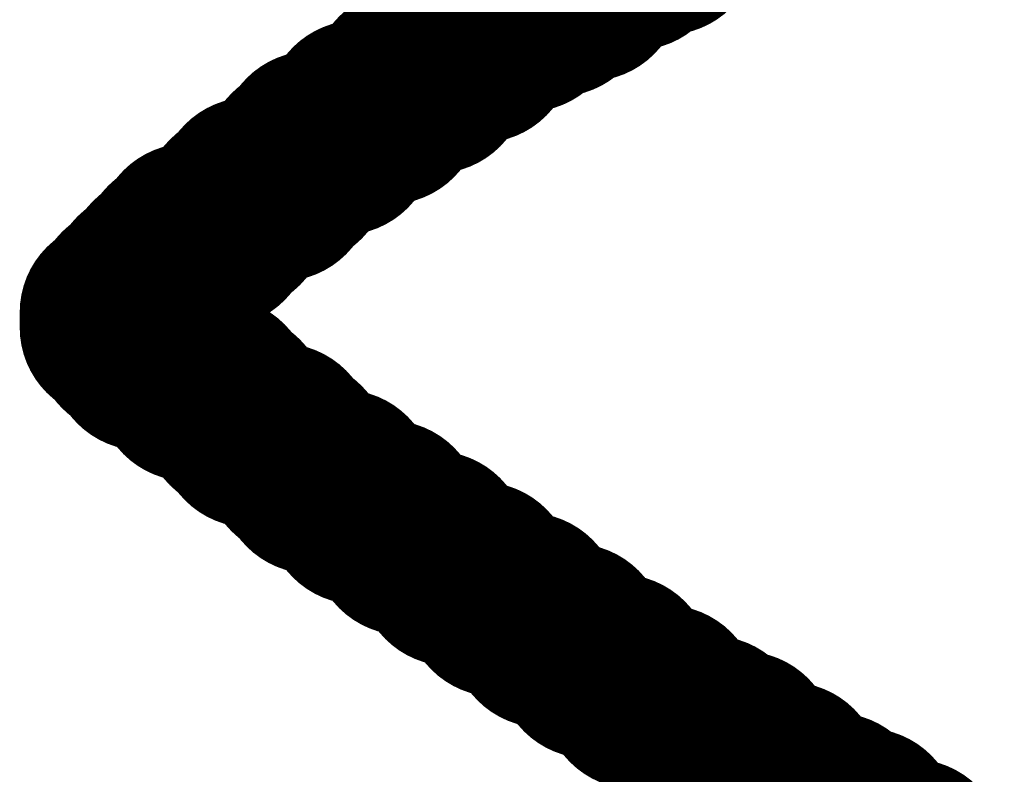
# Model space of a CAD drawing. Header units: inches. Extents: x -0.03 to 9.71, y 0 to 4.44.
# Tile 8 of 118: x 0.076 to 0.1028, y 0.726 to 0.7465. Entities that reach past the tile are written whole.
import ezdxf

# ---------------------------------------------------------------- set-up
doc = ezdxf.new("R2010")
doc.units = ezdxf.units.IN
doc.header["$MEASUREMENT"] = 0
doc.layers.add('Top Overlay', color=2, linetype='Continuous')

msp = doc.modelspace()

# ---------------------------------------------------------------- linework, layer by layer
at = {"layer": 'Top Overlay'}
for p, q in [((0.089819, 0.746902), (0.089819, 0.746484)), ((0.089819, 0.746484), (0.088981, 0.746484)), ((0.088981, 0.746484), (0.088981, 0.746067)), ((0.088981, 0.746067), (0.088563, 0.746067)), ((0.088563, 0.746067), (0.088563, 0.745646)), ((0.088563, 0.745646), (0.087729, 0.745646)), ((0.087729, 0.745646), (0.087729, 0.745228)), ((0.087729, 0.745228), (0.087311, 0.745228)), ((0.087311, 0.745228), (0.087311, 0.744811)), ((0.087311, 0.744811), (0.086473, 0.744811)), ((0.086473, 0.744811), (0.086473, 0.744394)), ((0.086473, 0.744394), (0.086055, 0.744394)), ((0.086055, 0.744394), (0.086055, 0.743973)), ((0.086055, 0.743973), (0.085217, 0.743973)), ((0.085217, 0.743973), (0.085217, 0.743555)), ((0.085217, 0.743555), (0.0848, 0.743555)), ((0.0848, 0.743555), (0.0848, 0.743138)), ((0.0848, 0.743138), (0.083965, 0.743138)), ((0.083965, 0.743138), (0.083965, 0.742721)), ((0.083965, 0.742721), (0.083548, 0.742721)), ((0.083548, 0.742721), (0.083548, 0.742303)), ((0.083548, 0.742303), (0.083126, 0.742303)), ((0.083126, 0.742303), (0.083126, 0.741882)), ((0.083126, 0.741882), (0.082292, 0.741882)), ((0.082292, 0.741882), (0.082292, 0.741465)), ((0.082292, 0.741465), (0.081874, 0.741465)), ((0.081874, 0.741465), (0.081874, 0.741047)), ((0.081874, 0.741047), (0.081453, 0.741047)), ((0.081453, 0.741047), (0.081453, 0.74063)), ((0.081453, 0.74063), (0.080618, 0.74063)), ((0.080618, 0.74063), (0.080618, 0.740213)), ((0.080618, 0.740213), (0.080201, 0.740213)), ((0.080201, 0.740213), (0.080201, 0.739791)), ((0.080201, 0.739791), (0.079784, 0.739791)), ((0.079784, 0.739791), (0.079784, 0.739374)), ((0.079784, 0.739374), (0.079363, 0.739374)), ((0.079363, 0.739374), (0.079363, 0.738957)), ((0.079363, 0.738957), (0.078945, 0.738957)), ((0.078945, 0.738957), (0.078945, 0.738539)), ((0.078945, 0.738539), (0.078528, 0.738539)), ((0.078528, 0.738539), (0.078528, 0.738122)), ((0.078528, 0.738122), (0.078945, 0.738122)), ((0.078945, 0.738122), (0.078945, 0.737701)), ((0.078945, 0.737701), (0.079363, 0.737701)), ((0.079363, 0.737701), (0.079363, 0.737283)), ((0.079363, 0.737283), (0.080201, 0.737283)), ((0.080201, 0.737283), (0.080201, 0.736866)), ((0.080201, 0.736866), (0.080618, 0.736866)), ((0.080618, 0.736866), (0.080618, 0.736449)), ((0.080618, 0.736449), (0.081453, 0.736449)), ((0.081453, 0.736449), (0.081453, 0.736032)), ((0.081453, 0.736032), (0.081874, 0.736032)), ((0.081874, 0.736032), (0.081874, 0.73561)), ((0.081874, 0.73561), (0.082292, 0.73561)), ((0.082292, 0.73561), (0.082292, 0.735193)), ((0.082292, 0.735193), (0.083126, 0.735193)), ((0.083126, 0.735193), (0.083126, 0.734776)), ((0.083126, 0.734776), (0.083548, 0.734776)), ((0.083548, 0.734776), (0.083548, 0.734358)), ((0.083548, 0.734358), (0.083965, 0.734358)), ((0.083965, 0.734358), (0.083965, 0.733937)), ((0.083965, 0.733937), (0.0848, 0.733937)), ((0.0848, 0.733937), (0.0848, 0.73352)), ((0.0848, 0.73352), (0.085217, 0.73352)), ((0.085217, 0.73352), (0.085217, 0.733102)), ((0.085217, 0.733102), (0.086055, 0.733102)), ((0.086055, 0.733102), (0.086055, 0.732685)), ((0.086055, 0.732685), (0.086473, 0.732685)), ((0.086473, 0.732685), (0.086473, 0.732268)), ((0.086473, 0.732268), (0.087311, 0.732268)), ((0.087311, 0.732268), (0.087311, 0.731846)), ((0.087311, 0.731846), (0.087729, 0.731846)), ((0.087729, 0.731846), (0.087729, 0.731429)), ((0.087729, 0.731429), (0.088563, 0.731429)), ((0.088563, 0.731429), (0.088563, 0.731012)), ((0.088563, 0.731012), (0.088981, 0.731012)), ((0.088981, 0.731012), (0.088981, 0.730595)), ((0.088981, 0.730595), (0.089819, 0.730595)), ((0.089819, 0.730595), (0.089819, 0.730177)), ((0.089819, 0.730177), (0.090237, 0.730177)), ((0.090237, 0.730177), (0.090237, 0.729756)), ((0.090237, 0.729756), (0.091071, 0.729756)), ((0.091071, 0.729756), (0.091071, 0.729339)), ((0.091071, 0.729339), (0.091493, 0.729339)), ((0.091493, 0.729339), (0.091493, 0.728921)), ((0.091493, 0.728921), (0.092327, 0.728921)), ((0.092327, 0.728921), (0.092327, 0.728504)), ((0.092327, 0.728504), (0.092744, 0.728504)), ((0.092744, 0.728504), (0.092744, 0.728083)), ((0.092744, 0.728083), (0.093583, 0.728083)), ((0.093583, 0.728083), (0.093583, 0.727665)), ((0.093583, 0.727665), (0.094, 0.727665)), ((0.094, 0.727665), (0.094, 0.727248)), ((0.094, 0.727248), (0.094835, 0.727248)), ((0.094835, 0.727248), (0.094835, 0.726831)), ((0.094835, 0.726831), (0.095674, 0.726831)), ((0.095674, 0.726831), (0.095674, 0.726414)), ((0.095674, 0.726414), (0.096091, 0.726414)), ((0.096091, 0.726414), (0.096091, 0.725992)), ((0.096091, 0.725992), (0.096926, 0.725992)), ((0.096926, 0.725992), (0.096926, 0.725575))]:
    msp.add_line(p, q, dxfattribs=at)
at = {"layer": 'Top Overlay', "const_width": 0.005}
for points in [[(0.093583, 0.748575), (0.093583, 0.748992)], [(0.092744, 0.748158), (0.092744, 0.748575)], [(0.092744, 0.748575), (0.093583, 0.748575)], [(0.09191, 0.747736), (0.09191, 0.748158)], [(0.09191, 0.748158), (0.092744, 0.748158)], [(0.091493, 0.747736), (0.09191, 0.747736)], [(0.091493, 0.747319), (0.091493, 0.747736)], [(0.090654, 0.746902), (0.090654, 0.747319)], [(0.090654, 0.747319), (0.091493, 0.747319)], [(0.089819, 0.746902), (0.090654, 0.746902)], [(0.089819, 0.746484), (0.089819, 0.746902)], [(0.088981, 0.746484), (0.089819, 0.746484)], [(0.088981, 0.746067), (0.088981, 0.746484)], [(0.088563, 0.745646), (0.088563, 0.746067)], [(0.088563, 0.746067), (0.088981, 0.746067)], [(0.087729, 0.745228), (0.087729, 0.745646)], [(0.087729, 0.745646), (0.088563, 0.745646)], [(0.087311, 0.745228), (0.087729, 0.745228)], [(0.087311, 0.744811), (0.087311, 0.745228)], [(0.086473, 0.744811), (0.087311, 0.744811)], [(0.086473, 0.744394), (0.086473, 0.744811)], [(0.086055, 0.743973), (0.086055, 0.744394)], [(0.086055, 0.744394), (0.086473, 0.744394)], [(0.085217, 0.743973), (0.086055, 0.743973)], [(0.085217, 0.743555), (0.085217, 0.743973)], [(0.0848, 0.743138), (0.0848, 0.743555)], [(0.0848, 0.743555), (0.085217, 0.743555)], [(0.083965, 0.742721), (0.083965, 0.743138)], [(0.083965, 0.743138), (0.0848, 0.743138)], [(0.083548, 0.742721), (0.083965, 0.742721)], [(0.083548, 0.742303), (0.083548, 0.742721)], [(0.083126, 0.742303), (0.083548, 0.742303)], [(0.083126, 0.741882), (0.083126, 0.742303)], [(0.082292, 0.741465), (0.082292, 0.741882)], [(0.082292, 0.741882), (0.083126, 0.741882)], [(0.081874, 0.741465), (0.082292, 0.741465)], [(0.081874, 0.741047), (0.081874, 0.741465)], [(0.081453, 0.741047), (0.081874, 0.741047)], [(0.081453, 0.74063), (0.081453, 0.741047)], [(0.080618, 0.740213), (0.080618, 0.74063)], [(0.080618, 0.74063), (0.081453, 0.74063)], [(0.080201, 0.740213), (0.080618, 0.740213)], [(0.080201, 0.739791), (0.080201, 0.740213)], [(0.079784, 0.739791), (0.080201, 0.739791)], [(0.079784, 0.739374), (0.079784, 0.739791)], [(0.079363, 0.739374), (0.079784, 0.739374)], [(0.079363, 0.738957), (0.079363, 0.739374)], [(0.078945, 0.738539), (0.078945, 0.738957)], [(0.078945, 0.738957), (0.079363, 0.738957)], [(0.078528, 0.738122), (0.078528, 0.738539)], [(0.078528, 0.738539), (0.078945, 0.738539)], [(0.078528, 0.738122), (0.078945, 0.738122)], [(0.078945, 0.737701), (0.078945, 0.738122)], [(0.078945, 0.737701), (0.079363, 0.737701)], [(0.079363, 0.737283), (0.079363, 0.737701)], [(0.079363, 0.737283), (0.080201, 0.737283)], [(0.080201, 0.736866), (0.080201, 0.737283)], [(0.080201, 0.736866), (0.080618, 0.736866)], [(0.080618, 0.736449), (0.080618, 0.736866)], [(0.080618, 0.736449), (0.081453, 0.736449)], [(0.081453, 0.736032), (0.081453, 0.736449)], [(0.081453, 0.736032), (0.081874, 0.736032)], [(0.081874, 0.73561), (0.081874, 0.736032)], [(0.081874, 0.73561), (0.082292, 0.73561)], [(0.082292, 0.735193), (0.082292, 0.73561)], [(0.082292, 0.735193), (0.083126, 0.735193)], [(0.083126, 0.734776), (0.083126, 0.735193)], [(0.083126, 0.734776), (0.083548, 0.734776)], [(0.083548, 0.734358), (0.083548, 0.734776)], [(0.083548, 0.734358), (0.083965, 0.734358)], [(0.083965, 0.733937), (0.083965, 0.734358)], [(0.083965, 0.733937), (0.0848, 0.733937)], [(0.0848, 0.73352), (0.0848, 0.733937)], [(0.0848, 0.73352), (0.085217, 0.73352)], [(0.085217, 0.733102), (0.085217, 0.73352)], [(0.085217, 0.733102), (0.086055, 0.733102)], [(0.086055, 0.732685), (0.086055, 0.733102)], [(0.086055, 0.732685), (0.086473, 0.732685)], [(0.086473, 0.732268), (0.086473, 0.732685)], [(0.086473, 0.732268), (0.087311, 0.732268)], [(0.087311, 0.731846), (0.087311, 0.732268)], [(0.087311, 0.731846), (0.087729, 0.731846)], [(0.087729, 0.731429), (0.087729, 0.731846)], [(0.087729, 0.731429), (0.088563, 0.731429)], [(0.088563, 0.731012), (0.088563, 0.731429)], [(0.088563, 0.731012), (0.088981, 0.731012)], [(0.088981, 0.730595), (0.088981, 0.731012)], [(0.088981, 0.730595), (0.089819, 0.730595)], [(0.089819, 0.730177), (0.089819, 0.730595)], [(0.089819, 0.730177), (0.090237, 0.730177)], [(0.090237, 0.729756), (0.090237, 0.730177)], [(0.090237, 0.729756), (0.091071, 0.729756)], [(0.091071, 0.729339), (0.091071, 0.729756)], [(0.091071, 0.729339), (0.091493, 0.729339)], [(0.091493, 0.728921), (0.091493, 0.729339)], [(0.091493, 0.728921), (0.092327, 0.728921)], [(0.092327, 0.728504), (0.092327, 0.728921)], [(0.092327, 0.728504), (0.092744, 0.728504)], [(0.092744, 0.728083), (0.092744, 0.728504)], [(0.092744, 0.728083), (0.093583, 0.728083)], [(0.093583, 0.727665), (0.093583, 0.728083)], [(0.093583, 0.727665), (0.094, 0.727665)], [(0.094, 0.727248), (0.094, 0.727665)], [(0.094, 0.727248), (0.094835, 0.727248)], [(0.094835, 0.726831), (0.094835, 0.727248)], [(0.094835, 0.726831), (0.095674, 0.726831)], [(0.095674, 0.726414), (0.095674, 0.726831)], [(0.095674, 0.726414), (0.096091, 0.726414)], [(0.096091, 0.725992), (0.096091, 0.726414)], [(0.096091, 0.725992), (0.096926, 0.725992)], [(0.096926, 0.725575), (0.096926, 0.725992)], [(0.096926, 0.725575), (0.097347, 0.725575)], [(0.097347, 0.725158), (0.097347, 0.725575)], [(0.097347, 0.725158), (0.098182, 0.725158)], [(0.098182, 0.72474), (0.098182, 0.725158)], [(0.098182, 0.72474), (0.099016, 0.72474)], [(0.099016, 0.724323), (0.099016, 0.72474)], [(0.099016, 0.724323), (0.099437, 0.724323)], [(0.099437, 0.723902), (0.099437, 0.724323)], [(0.099437, 0.723902), (0.100272, 0.723902)], [(0.100272, 0.723484), (0.100272, 0.723902)]]:
    msp.add_lwpolyline(points, dxfattribs=at)
at = {"layer": 'Top Overlay', "const_width": 0.0025}
for points in [[(0.091495, 0.748575, 1), (0.093994, 0.748575, 1)], [(0.091495, 0.748575, 1), (0.093994, 0.748575, 1)], [(0.092333, 0.748575, 1), (0.094833, 0.748575, 1)], [(0.092333, 0.748575, 1), (0.094833, 0.748575, 1)], [(0.09066, 0.748158, 1), (0.09316, 0.748158, 1)], [(0.09066, 0.748158, 1), (0.09316, 0.748158, 1)], [(0.091495, 0.748158, 1), (0.093994, 0.748158, 1)], [(0.091495, 0.748158, 1), (0.093994, 0.748158, 1)], [(0.090243, 0.747736, 1), (0.092743, 0.747736, 1)], [(0.090243, 0.747736, 1), (0.092743, 0.747736, 1)], [(0.09066, 0.747736, 1), (0.09316, 0.747736, 1)], [(0.09066, 0.747736, 1), (0.09316, 0.747736, 1)], [(0.089404, 0.747319, 1), (0.091904, 0.747319, 1)], [(0.089404, 0.747319, 1), (0.091904, 0.747319, 1)], [(0.090243, 0.747319, 1), (0.092743, 0.747319, 1)], [(0.090243, 0.747319, 1), (0.092743, 0.747319, 1)], [(0.088569, 0.746902, 1), (0.091069, 0.746902, 1)], [(0.088569, 0.746902, 1), (0.091069, 0.746902, 1)], [(0.089404, 0.746902, 1), (0.091904, 0.746902, 1)], [(0.089404, 0.746902, 1), (0.091904, 0.746902, 1)], [(0.087731, 0.746484, 1), (0.090231, 0.746484, 1)], [(0.087731, 0.746484, 1), (0.090231, 0.746484, 1)], [(0.088569, 0.746484, 1), (0.091069, 0.746484, 1)], [(0.088569, 0.746484, 1), (0.091069, 0.746484, 1)], [(0.087313, 0.746067, 1), (0.089813, 0.746067, 1)], [(0.087313, 0.746067, 1), (0.089813, 0.746067, 1)], [(0.087731, 0.746067, 1), (0.090231, 0.746067, 1)], [(0.087731, 0.746067, 1), (0.090231, 0.746067, 1)], [(0.086479, 0.745646, 1), (0.088979, 0.745646, 1)], [(0.086479, 0.745646, 1), (0.088979, 0.745646, 1)], [(0.087313, 0.745646, 1), (0.089813, 0.745646, 1)], [(0.087313, 0.745646, 1), (0.089813, 0.745646, 1)], [(0.086061, 0.745228, 1), (0.088561, 0.745228, 1)], [(0.086061, 0.745228, 1), (0.088561, 0.745228, 1)], [(0.086479, 0.745228, 1), (0.088979, 0.745228, 1)], [(0.086479, 0.745228, 1), (0.088979, 0.745228, 1)], [(0.085223, 0.744811, 1), (0.087723, 0.744811, 1)], [(0.085223, 0.744811, 1), (0.087723, 0.744811, 1)], [(0.086061, 0.744811, 1), (0.088561, 0.744811, 1)], [(0.086061, 0.744811, 1), (0.088561, 0.744811, 1)], [(0.084806, 0.744394, 1), (0.087305, 0.744394, 1)], [(0.084806, 0.744394, 1), (0.087305, 0.744394, 1)], [(0.085223, 0.744394, 1), (0.087723, 0.744394, 1)], [(0.085223, 0.744394, 1), (0.087723, 0.744394, 1)], [(0.083967, 0.743973, 1), (0.086467, 0.743973, 1)], [(0.083967, 0.743973, 1), (0.086467, 0.743973, 1)], [(0.084806, 0.743973, 1), (0.087305, 0.743973, 1)], [(0.084806, 0.743973, 1), (0.087305, 0.743973, 1)], [(0.08355, 0.743555, 1), (0.08605, 0.743555, 1)], [(0.08355, 0.743555, 1), (0.08605, 0.743555, 1)], [(0.083967, 0.743555, 1), (0.086467, 0.743555, 1)], [(0.083967, 0.743555, 1), (0.086467, 0.743555, 1)], [(0.082715, 0.743138, 1), (0.085215, 0.743138, 1)], [(0.082715, 0.743138, 1), (0.085215, 0.743138, 1)], [(0.08355, 0.743138, 1), (0.08605, 0.743138, 1)], [(0.08355, 0.743138, 1), (0.08605, 0.743138, 1)], [(0.082298, 0.742721, 1), (0.084798, 0.742721, 1)], [(0.082298, 0.742721, 1), (0.084798, 0.742721, 1)], [(0.082715, 0.742721, 1), (0.085215, 0.742721, 1)], [(0.082715, 0.742721, 1), (0.085215, 0.742721, 1)], [(0.081876, 0.742303, 1), (0.084376, 0.742303, 1)], [(0.081876, 0.742303, 1), (0.084376, 0.742303, 1)], [(0.082298, 0.742303, 1), (0.084798, 0.742303, 1)], [(0.082298, 0.742303, 1), (0.084798, 0.742303, 1)], [(0.081042, 0.741882, 1), (0.083542, 0.741882, 1)], [(0.081042, 0.741882, 1), (0.083542, 0.741882, 1)], [(0.081876, 0.741882, 1), (0.084376, 0.741882, 1)], [(0.081876, 0.741882, 1), (0.084376, 0.741882, 1)], [(0.080624, 0.741465, 1), (0.083124, 0.741465, 1)], [(0.080624, 0.741465, 1), (0.083124, 0.741465, 1)], [(0.081042, 0.741465, 1), (0.083542, 0.741465, 1)], [(0.081042, 0.741465, 1), (0.083542, 0.741465, 1)], [(0.080203, 0.741047, 1), (0.082703, 0.741047, 1)], [(0.080203, 0.741047, 1), (0.082703, 0.741047, 1)], [(0.080624, 0.741047, 1), (0.083124, 0.741047, 1)], [(0.080624, 0.741047, 1), (0.083124, 0.741047, 1)], [(0.079368, 0.74063, 1), (0.081868, 0.74063, 1)], [(0.079368, 0.74063, 1), (0.081868, 0.74063, 1)], [(0.080203, 0.74063, 1), (0.082703, 0.74063, 1)], [(0.080203, 0.74063, 1), (0.082703, 0.74063, 1)], [(0.078951, 0.740213, 1), (0.081451, 0.740213, 1)], [(0.078951, 0.740213, 1), (0.081451, 0.740213, 1)], [(0.079368, 0.740213, 1), (0.081868, 0.740213, 1)], [(0.079368, 0.740213, 1), (0.081868, 0.740213, 1)], [(0.078534, 0.739791, 1), (0.081034, 0.739791, 1)], [(0.078534, 0.739791, 1), (0.081034, 0.739791, 1)], [(0.078951, 0.739791, 1), (0.081451, 0.739791, 1)], [(0.078951, 0.739791, 1), (0.081451, 0.739791, 1)], [(0.078113, 0.739374, 1), (0.080613, 0.739374, 1)], [(0.078113, 0.739374, 1), (0.080613, 0.739374, 1)], [(0.078534, 0.739374, 1), (0.081034, 0.739374, 1)], [(0.078534, 0.739374, 1), (0.081034, 0.739374, 1)], [(0.077695, 0.738957, 1), (0.080195, 0.738957, 1)], [(0.077695, 0.738957, 1), (0.080195, 0.738957, 1)], [(0.078113, 0.738957, 1), (0.080613, 0.738957, 1)], [(0.078113, 0.738957, 1), (0.080613, 0.738957, 1)], [(0.077278, 0.738539, 1), (0.079778, 0.738539, 1)], [(0.077278, 0.738539, 1), (0.079778, 0.738539, 1)], [(0.077695, 0.738539, 1), (0.080195, 0.738539, 1)], [(0.077695, 0.738539, 1), (0.080195, 0.738539, 1)], [(0.077278, 0.738122, 1), (0.079778, 0.738122, 1)], [(0.077278, 0.738122, 1), (0.079778, 0.738122, 1)], [(0.077695, 0.738122, 1), (0.080195, 0.738122, 1)], [(0.077695, 0.738122, 1), (0.080195, 0.738122, 1)], [(0.077695, 0.737701, 1), (0.080195, 0.737701, 1)], [(0.077695, 0.737701, 1), (0.080195, 0.737701, 1)], [(0.078113, 0.737701, 1), (0.080613, 0.737701, 1)], [(0.078113, 0.737701, 1), (0.080613, 0.737701, 1)], [(0.078113, 0.737283, 1), (0.080613, 0.737283, 1)], [(0.078113, 0.737283, 1), (0.080613, 0.737283, 1)], [(0.078951, 0.737283, 1), (0.081451, 0.737283, 1)], [(0.078951, 0.737283, 1), (0.081451, 0.737283, 1)], [(0.078951, 0.736866, 1), (0.081451, 0.736866, 1)], [(0.078951, 0.736866, 1), (0.081451, 0.736866, 1)], [(0.079368, 0.736866, 1), (0.081868, 0.736866, 1)], [(0.079368, 0.736866, 1), (0.081868, 0.736866, 1)], [(0.079368, 0.736449, 1), (0.081868, 0.736449, 1)], [(0.079368, 0.736449, 1), (0.081868, 0.736449, 1)], [(0.080203, 0.736449, 1), (0.082703, 0.736449, 1)], [(0.080203, 0.736449, 1), (0.082703, 0.736449, 1)], [(0.080203, 0.736032, 1), (0.082703, 0.736032, 1)], [(0.080203, 0.736032, 1), (0.082703, 0.736032, 1)], [(0.080624, 0.736032, 1), (0.083124, 0.736032, 1)], [(0.080624, 0.736032, 1), (0.083124, 0.736032, 1)], [(0.080624, 0.73561, 1), (0.083124, 0.73561, 1)], [(0.080624, 0.73561, 1), (0.083124, 0.73561, 1)], [(0.081042, 0.73561, 1), (0.083542, 0.73561, 1)], [(0.081042, 0.73561, 1), (0.083542, 0.73561, 1)], [(0.081042, 0.735193, 1), (0.083542, 0.735193, 1)], [(0.081042, 0.735193, 1), (0.083542, 0.735193, 1)], [(0.081876, 0.735193, 1), (0.084376, 0.735193, 1)], [(0.081876, 0.735193, 1), (0.084376, 0.735193, 1)], [(0.081876, 0.734776, 1), (0.084376, 0.734776, 1)], [(0.081876, 0.734776, 1), (0.084376, 0.734776, 1)], [(0.082298, 0.734776, 1), (0.084798, 0.734776, 1)], [(0.082298, 0.734776, 1), (0.084798, 0.734776, 1)], [(0.082298, 0.734358, 1), (0.084798, 0.734358, 1)], [(0.082298, 0.734358, 1), (0.084798, 0.734358, 1)], [(0.082715, 0.734358, 1), (0.085215, 0.734358, 1)], [(0.082715, 0.734358, 1), (0.085215, 0.734358, 1)], [(0.082715, 0.733937, 1), (0.085215, 0.733937, 1)], [(0.082715, 0.733937, 1), (0.085215, 0.733937, 1)], [(0.08355, 0.733937, 1), (0.08605, 0.733937, 1)], [(0.08355, 0.733937, 1), (0.08605, 0.733937, 1)], [(0.08355, 0.73352, 1), (0.08605, 0.73352, 1)], [(0.08355, 0.73352, 1), (0.08605, 0.73352, 1)], [(0.083967, 0.73352, 1), (0.086467, 0.73352, 1)], [(0.083967, 0.73352, 1), (0.086467, 0.73352, 1)], [(0.083967, 0.733102, 1), (0.086467, 0.733102, 1)], [(0.083967, 0.733102, 1), (0.086467, 0.733102, 1)], [(0.084806, 0.733102, 1), (0.087305, 0.733102, 1)], [(0.084806, 0.733102, 1), (0.087305, 0.733102, 1)], [(0.084806, 0.732685, 1), (0.087305, 0.732685, 1)], [(0.084806, 0.732685, 1), (0.087305, 0.732685, 1)], [(0.085223, 0.732685, 1), (0.087723, 0.732685, 1)], [(0.085223, 0.732685, 1), (0.087723, 0.732685, 1)], [(0.085223, 0.732268, 1), (0.087723, 0.732268, 1)], [(0.085223, 0.732268, 1), (0.087723, 0.732268, 1)], [(0.086061, 0.732268, 1), (0.088561, 0.732268, 1)], [(0.086061, 0.732268, 1), (0.088561, 0.732268, 1)], [(0.086061, 0.731846, 1), (0.088561, 0.731846, 1)], [(0.086061, 0.731846, 1), (0.088561, 0.731846, 1)], [(0.086479, 0.731846, 1), (0.088979, 0.731846, 1)], [(0.086479, 0.731846, 1), (0.088979, 0.731846, 1)], [(0.086479, 0.731429, 1), (0.088979, 0.731429, 1)], [(0.086479, 0.731429, 1), (0.088979, 0.731429, 1)], [(0.087313, 0.731429, 1), (0.089813, 0.731429, 1)], [(0.087313, 0.731429, 1), (0.089813, 0.731429, 1)], [(0.087313, 0.731012, 1), (0.089813, 0.731012, 1)], [(0.087313, 0.731012, 1), (0.089813, 0.731012, 1)], [(0.087731, 0.731012, 1), (0.090231, 0.731012, 1)], [(0.087731, 0.731012, 1), (0.090231, 0.731012, 1)], [(0.087731, 0.730595, 1), (0.090231, 0.730595, 1)], [(0.087731, 0.730595, 1), (0.090231, 0.730595, 1)], [(0.088569, 0.730595, 1), (0.091069, 0.730595, 1)], [(0.088569, 0.730595, 1), (0.091069, 0.730595, 1)], [(0.088569, 0.730177, 1), (0.091069, 0.730177, 1)], [(0.088569, 0.730177, 1), (0.091069, 0.730177, 1)], [(0.088987, 0.730177, 1), (0.091487, 0.730177, 1)], [(0.088987, 0.730177, 1), (0.091487, 0.730177, 1)], [(0.088987, 0.729756, 1), (0.091487, 0.729756, 1)], [(0.088987, 0.729756, 1), (0.091487, 0.729756, 1)], [(0.089821, 0.729756, 1), (0.092321, 0.729756, 1)], [(0.089821, 0.729756, 1), (0.092321, 0.729756, 1)], [(0.089821, 0.729339, 1), (0.092321, 0.729339, 1)], [(0.089821, 0.729339, 1), (0.092321, 0.729339, 1)], [(0.090243, 0.729339, 1), (0.092743, 0.729339, 1)], [(0.090243, 0.729339, 1), (0.092743, 0.729339, 1)], [(0.090243, 0.728921, 1), (0.092743, 0.728921, 1)], [(0.090243, 0.728921, 1), (0.092743, 0.728921, 1)], [(0.091077, 0.728921, 1), (0.093577, 0.728921, 1)], [(0.091077, 0.728921, 1), (0.093577, 0.728921, 1)], [(0.091077, 0.728504, 1), (0.093577, 0.728504, 1)], [(0.091077, 0.728504, 1), (0.093577, 0.728504, 1)], [(0.091495, 0.728504, 1), (0.093994, 0.728504, 1)], [(0.091495, 0.728504, 1), (0.093994, 0.728504, 1)], [(0.091495, 0.728083, 1), (0.093994, 0.728083, 1)], [(0.091495, 0.728083, 1), (0.093994, 0.728083, 1)], [(0.092333, 0.728083, 1), (0.094833, 0.728083, 1)], [(0.092333, 0.728083, 1), (0.094833, 0.728083, 1)], [(0.092333, 0.727665, 1), (0.094833, 0.727665, 1)], [(0.092333, 0.727665, 1), (0.094833, 0.727665, 1)], [(0.09275, 0.727665, 1), (0.09525, 0.727665, 1)], [(0.09275, 0.727665, 1), (0.09525, 0.727665, 1)], [(0.09275, 0.727248, 1), (0.09525, 0.727248, 1)], [(0.09275, 0.727248, 1), (0.09525, 0.727248, 1)], [(0.093585, 0.727248, 1), (0.096085, 0.727248, 1)], [(0.093585, 0.727248, 1), (0.096085, 0.727248, 1)], [(0.093585, 0.726831, 1), (0.096085, 0.726831, 1)], [(0.093585, 0.726831, 1), (0.096085, 0.726831, 1)], [(0.094424, 0.726831, 1), (0.096924, 0.726831, 1)], [(0.094424, 0.726831, 1), (0.096924, 0.726831, 1)], [(0.094424, 0.726414, 1), (0.096924, 0.726414, 1)], [(0.094424, 0.726414, 1), (0.096924, 0.726414, 1)], [(0.094841, 0.726414, 1), (0.097341, 0.726414, 1)], [(0.094841, 0.726414, 1), (0.097341, 0.726414, 1)], [(0.094841, 0.725992, 1), (0.097341, 0.725992, 1)], [(0.094841, 0.725992, 1), (0.097341, 0.725992, 1)], [(0.095676, 0.725992, 1), (0.098176, 0.725992, 1)], [(0.095676, 0.725992, 1), (0.098176, 0.725992, 1)], [(0.095676, 0.725575, 1), (0.098176, 0.725575, 1)], [(0.095676, 0.725575, 1), (0.098176, 0.725575, 1)], [(0.096097, 0.725575, 1), (0.098597, 0.725575, 1)], [(0.096097, 0.725575, 1), (0.098597, 0.725575, 1)], [(0.096097, 0.725158, 1), (0.098597, 0.725158, 1)], [(0.096097, 0.725158, 1), (0.098597, 0.725158, 1)], [(0.096932, 0.725158, 1), (0.099432, 0.725158, 1)], [(0.096932, 0.725158, 1), (0.099432, 0.725158, 1)], [(0.096932, 0.72474, 1), (0.099432, 0.72474, 1)], [(0.096932, 0.72474, 1), (0.099432, 0.72474, 1)], [(0.097766, 0.72474, 1), (0.100266, 0.72474, 1)], [(0.097766, 0.72474, 1), (0.100266, 0.72474, 1)], [(0.097766, 0.724323, 1), (0.100266, 0.724323, 1)], [(0.097766, 0.724323, 1), (0.100266, 0.724323, 1)], [(0.098187, 0.724323, 1), (0.100687, 0.724323, 1)], [(0.098187, 0.724323, 1), (0.100687, 0.724323, 1)], [(0.098187, 0.723902, 1), (0.100687, 0.723902, 1)], [(0.098187, 0.723902, 1), (0.100687, 0.723902, 1)], [(0.099022, 0.723902, 1), (0.101522, 0.723902, 1)], [(0.099022, 0.723902, 1), (0.101522, 0.723902, 1)]]:
    msp.add_lwpolyline(points, format="xyb", close=True, dxfattribs=at)

doc.saveas('drawing.dxf')
